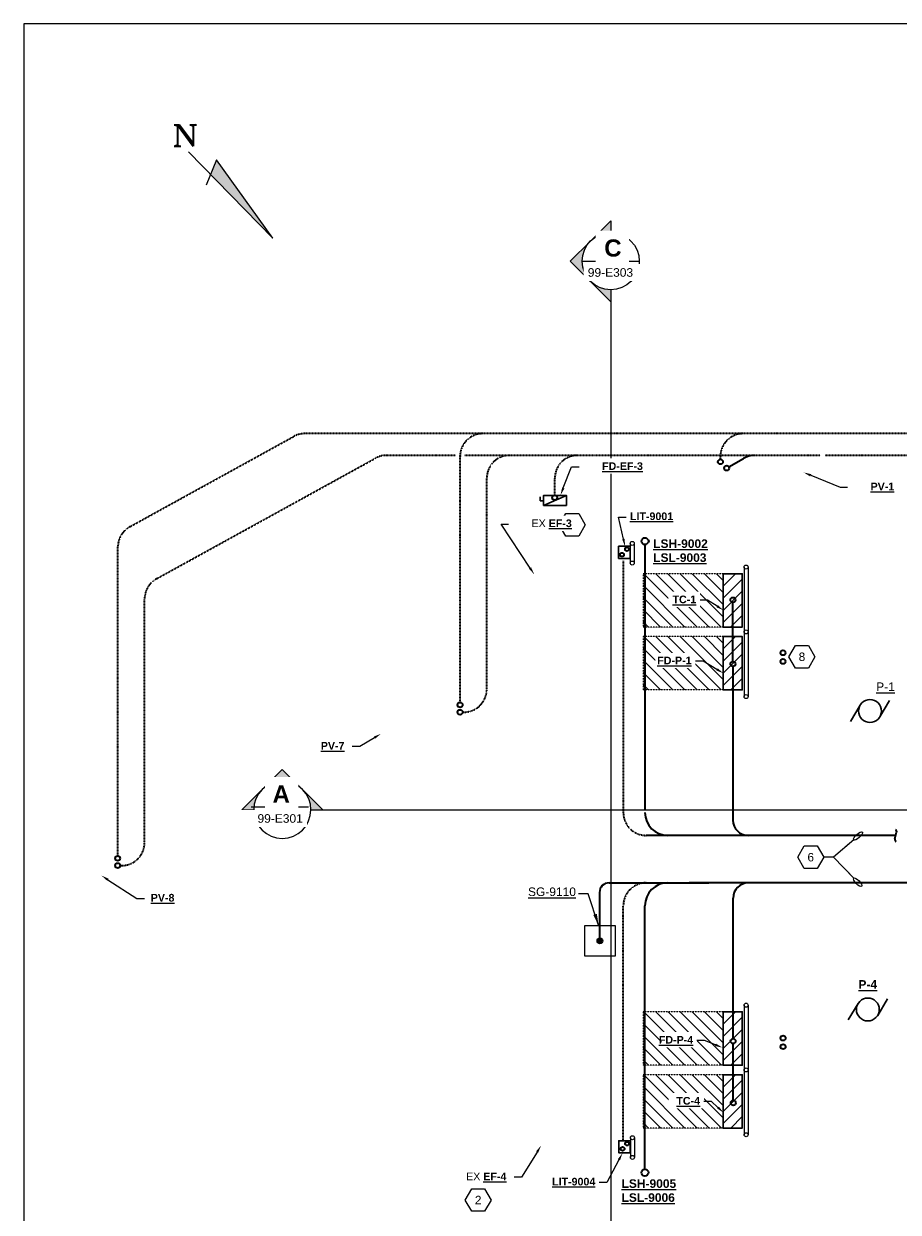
# Model space of a CAD drawing. Header units: inches. Extents: x -149 to 1285, y -115 to 968.
# Tile 2 of 5: x -149 to 310, y 345 to 968. Entities that reach past the tile are written whole.
import ezdxf
from ezdxf import colors
from ezdxf.entities.mleader import LeaderData, LeaderLine
from ezdxf.enums import TextEntityAlignment as Align
from ezdxf.math import Vec2, Vec3

# ---------------------------------------------------------------- set-up
doc = ezdxf.new("R2010")
doc.units = ezdxf.units.IN
doc.header["$LTSCALE"] = 0.5
doc.header["$MEASUREMENT"] = 0
doc.linetypes.add('DASHED2', pattern=[0.375, 0.25, -0.125])
doc.linetypes.add('HIDDEN2', pattern=[0.1875, 0.125, -0.0625])
doc.layers.get('0').update_dxf_attribs({"color": 8})
for name, color, linetype in [('E-ANNO-TEXT', 2, 'Continuous'), ('E-PANEL SUPPORTS', 40, 'Continuous'), ('E-PANEL-SUPPORTS-PATH', 40, 'Continuous')]:
    doc.layers.add(name, color=color, linetype=linetype)
for name, color, linetype, lineweight in [('E-POWR-CIRC', 83, 'Continuous', 35), ('E-POWR-MOTR', 1, 'Continuous', 30), ('E-POWR-PBOX', 4, 'Continuous', 40), ('G-ANNO-SYMB', 1, 'Continuous', 18)]:
    doc.layers.add(name, color=color, linetype=linetype, lineweight=lineweight)
doc.layers.add('G-ANNO-VPT', color=1, linetype='Continuous', lineweight=18, plot=False)
doc.styles.add('Arial', font='arial.ttf', dxfattribs={"height": 0.09375})
doc.styles.add('Arial_B', font='arialbd.ttf', dxfattribs={"height": 9})
doc.styles.add('Bwsc Civil North Arrow', font='romant.shx', dxfattribs={"width": 1.222222, "height": 0.023438})
doc.styles.get("Standard").update_dxf_attribs({"font": 'arial.ttf'})
doc.dimstyles.get("Standard").update_dxf_attribs({"dimtxt": 0.18, "dimasz": 0.18, "dimexe": 0.18, "dimexo": 0.0625, "dimgap": 0.09, "dimtad": 0, "dimtih": 1, "dimtoh": 1, "dimdec": 4, "dimzin": 0, "dimdsep": 46, "dimtxsty": 'Standard', "dimcen": 0.09, "dimadec": 0, "dimazin": 0, "dimtfac": 1, "dimtdec": 4, "dimtofl": 0, "dimtmove": 0, "dimatfit": 3, "dimfxl": 1, "dimtolj": 1, "dimtzin": 0, "dimarcsym": 0})

# ---------------------------------------------------------------- blocks, each defined once
blk = doc.blocks.new('Section - Section Head - Filled-1120936-MECHANICAL HVAC UPPER LEVEL PLAN Copy 1')
at = {"layer": 'G-ANNO-SYMB'}
h = blk.add_hatch(color=256, dxfattribs=at)
edge = h.paths.add_edge_path()
edge.add_line((-0.533, 0.221), (-0.313, 0.442))
edge.add_line((-0.313, 0.442), (-0.092, 0.221))
edge.add_arc((-0.313, 0), 0.312, 45, 135)
h = blk.add_hatch(color=256, dxfattribs=at)
edge = h.paths.add_edge_path()
edge.add_line((-0.092, 0.221), (0.129, 0))
edge.add_line((0.129, 0), (0, 0))
edge.add_arc((-0.313, 0), 0.313, 0, 45)
edge = h.paths.add_edge_path()
edge.add_line((-0.625, 0), (-0.754, 0))
edge.add_line((-0.754, 0), (-0.533, 0.221))
edge.add_arc((-0.312, 0), 0.313, 135, 180)
for p, q in [((-0.313, 0.442), (-0.533, 0.221)), ((-0.092, 0.221), (-0.313, 0.442)), ((-0.533, 0.221), (-0.754, 0)), ((0.129, 0), (-0.092, 0.221)), ((-0.754, 0), (-0.625, 0)), ((0, 0), (0.129, 0))]:
    blk.add_line(p, q, dxfattribs=at)
for radius, start, end in [(0.313, 360, 180), (0.312, 180, 0)]:
    blk.add_arc((-0.313, 0), radius, start, end, dxfattribs=at)
blk = doc.blocks.new('_TagHexagon')
at = {"transparency": 16777216}
blk.add_lwpolyline([(-0.144, 0), (-0.072, 0.125), (0.072, 0.125), (0.144, 0), (0.072, -0.125), (-0.072, -0.125)], close=True, dxfattribs=at)
at = {"transparency": 16777216, "style": 'Arial'}
blk.add_attdef('TAGNUMBER', text='', height=0.0938, dxfattribs=at).set_placement((0, -0.047), align=Align.CENTER)
blk = doc.blocks.new('*U100')
for p, q in [((-10.3, 6.2), (-20.6, -11)), ((10.3, -6.2), (20.6, 11))]:
    blk.add_line(p, q)
blk.add_circle((0, 0), 12)
blk.add_attdef('HORSEPOWER', text='', height=4.5).set_placement((0, 0), align=Align.MIDDLE_CENTER)
blk = doc.blocks.new('tilde')
blk.add_line((-0.0073, -0.0274), (0.0073, 0.0274))
for centre, start, end in [((-0.0088, 0.0317), 345.00322, 70.94689), ((0.0087, -0.0317), 164.99843, 250.9421)]:
    blk.add_arc(centre, 0.0167, start, end)
blk = doc.blocks.new('Loop_0.3')
blk.add_line((0, 0), (-1, 0))
blk.add_ellipse((0.5, 0), major_axis=(0.5, 0), ratio=0.333341)

msp = doc.modelspace()

# ---------------------------------------------------------------- hatches: boundary and pattern name
at = {"layer": 'E-PANEL-SUPPORTS-PATH', "linetype": 'HIDDEN2'}
h = msp.add_hatch(dxfattribs=at)
h.set_pattern_fill('ANSI31', color=256, scale=36, angle=270)
h.set_pattern_definition([(315, (800.2906, 1291.0832), (3.18198, 3.18198), [])])
h.paths.add_polyline_path([(218.31, 652.13), (218.31, 680.13), (176.31, 680.13), (176.31, 652.13)])
h = msp.add_hatch(dxfattribs=at)
h.set_pattern_fill('ANSI31', color=256, scale=36, angle=270)
h.set_pattern_definition([(315, (800.2906, 1258.1036), (3.18198, 3.18198), [])])
h.paths.add_polyline_path([(218.31, 619.16), (218.31, 647.15), (176.31, 647.15), (176.31, 619.16)])
h = msp.add_hatch(dxfattribs=at)
h.set_pattern_fill('ANSI31', color=256, scale=36, angle=270)
h.set_pattern_definition([(315, (800.3284, 1061.3832), (3.18198, 3.18198), [])])
h.paths.add_polyline_path([(218.35, 422.43), (218.35, 450.43), (176.35, 450.43), (176.35, 422.43)])
h = msp.add_hatch(dxfattribs=at)
h.set_pattern_fill('ANSI31', color=256, scale=36, angle=270)
h.set_pattern_definition([(315, (800.3284, 1028.4036), (3.18198, 3.18198), [])])
h.paths.add_polyline_path([(218.35, 389.46), (218.35, 417.45), (176.35, 417.45), (176.35, 389.46)])
at = {"layer": 'E-POWR-PBOX', "lineweight": 5}
h = msp.add_hatch(dxfattribs=at)
h.set_pattern_fill('ANSI31', color=256, scale=36, angle=360)
h.set_pattern_definition([(45, (-898.1768, 2.619), (-3.18198, 3.18198), [])])
h.paths.add_polyline_path([(218.31, 652.13), (228.31, 652.13), (228.31, 680.13), (218.31, 680.13)])
h = msp.add_hatch(dxfattribs=at)
h.set_pattern_fill('ANSI31', color=256, scale=36, angle=360)
h.set_pattern_definition([(45, (-898.1768, -30.3606), (-3.18198, 3.18198), [])])
h.paths.add_polyline_path([(218.31, 619.16), (228.31, 619.16), (228.31, 647.15), (218.31, 647.15)])
h = msp.add_hatch(dxfattribs=at)
h.set_pattern_fill('ANSI31', color=256, scale=36, angle=360)
h.set_pattern_definition([(45, (-898.139, -227.081), (-3.18198, 3.18198), [])])
h.paths.add_polyline_path([(218.35, 422.43), (228.35, 422.43), (228.35, 450.43), (218.35, 450.43)])
h = msp.add_hatch(dxfattribs=at)
h.set_pattern_fill('ANSI31', color=256, scale=36, angle=360)
h.set_pattern_definition([(45, (-898.139, -260.0605), (-3.18198, 3.18198), [])])
h.paths.add_polyline_path([(218.35, 389.46), (228.35, 389.46), (228.35, 417.45), (218.35, 417.45)])
at = {"layer": 'G-ANNO-SYMB'}
msp.add_hatch(color=256, dxfattribs=at).paths.add_polyline_path([(153.7, 486.15), (154.08, 486.2), (154.45, 486.35), (154.76, 486.59), (154.99, 486.9), (155.14, 487.26), (155.2, 487.65), (155.14, 488.04), (154.99, 488.4), (154.76, 488.71), (154.45, 488.95), (154.08, 489.1), (153.7, 489.15), (153.31, 489.1), (152.95, 488.95), (152.63, 488.71), (152.4, 488.4), (152.25, 488.04), (152.2, 487.65), (152.25, 487.26), (152.4, 486.9), (152.63, 486.59), (152.95, 486.35), (153.31, 486.2)])

# ---------------------------------------------------------------- linework, layer by layer
at = {"layer": 'E-PANEL SUPPORTS', "flags": 128}
for points in [[(169.61, 696.03), (169.61, 685.65)], [(229.31, 683.62), (229.31, 615.66)], [(231.4, 683.62), (231.4, 615.66)], [(229.35, 453.92), (229.35, 385.96)], [(231.44, 453.92), (231.44, 385.96)], [(169.71, 384.42), (169.71, 374.03)], [(171.79, 384.42), (171.79, 374.03)]]:
    msp.add_lwpolyline(points, dxfattribs=at)
at = {"layer": 'E-PANEL SUPPORTS'}
for centre in [(170.64, 696.03), (170.64, 685.71), (230.36, 683.62), (230.36, 649.64), (230.36, 615.66), (230.39, 453.92), (230.39, 419.94), (230.39, 385.96), (170.75, 384.42), (170.75, 374.1)]:
    msp.add_circle(centre, 1.05, dxfattribs=at)
at = {"layer": 'E-PANEL-SUPPORTS-PATH', "linetype": 'HIDDEN2'}
for p, q in [((218.31, 680.13), (176.31, 680.13)), ((176.31, 680.13), (176.31, 652.13)), ((218.31, 652.13), (176.31, 652.13)), ((218.31, 647.15), (176.31, 647.15)), ((176.31, 647.15), (176.31, 619.16)), ((218.31, 619.16), (176.31, 619.16)), ((218.35, 450.43), (176.35, 450.43)), ((176.35, 450.43), (176.35, 422.43)), ((218.35, 422.43), (176.35, 422.43)), ((218.35, 417.45), (176.35, 417.45)), ((176.35, 417.45), (176.35, 389.46)), ((218.35, 389.46), (176.35, 389.46))]:
    msp.add_line(p, q, dxfattribs=at)
at = {"layer": 'E-POWR-CIRC', "linetype": 'DASHED2'}
for p, q in [((-92.92, 704.74), (-6.9, 752.09)), ((482.15, 753.57), (-1.11, 753.57)), ((78.01, 742.18), (41.77, 742.18)), ((80.31, 612.99), (80.31, 742.18)), ((269.26, 742.18), (82.73, 742.18)), ((216.87, 740.15), (216.87, 742.26)), ((318.61, 742.18), (271.89, 742.18)), ((-78.93, 677.45), (35.98, 740.69)), ((94.35, 619.55), (94.35, 730.18)), ((-99.13, 532.57), (-99.13, 694.23)), ((165.96, 686.86), (165.96, 554.92)), ((-85.14, 539.12), (-85.14, 666.93)), ((165.96, 382.87), (165.96, 506.07))]:
    msp.add_line(p, q, dxfattribs=at)
at = {"layer": 'E-POWR-CIRC'}
for p, q in [((221.32, 736.14), (228.97, 740.57)), ((223.45, 634.11), (223.45, 665.11)), ((223.45, 631.49), (223.45, 550.92)), ((81.71, 607.55), (82.35, 607.55)), ((308.89, 542.92), (177.96, 542.92)), ((-97.78, 527.12), (-97.14, 527.12)), ((158.46, 518.06), (210.87, 518.03)), ((422.72, 518.03), (200.56, 518.03)), ((153.46, 513.06), (153.46, 487.63)), ((223.53, 436.31), (223.53, 510.03)), ((223.65, 404.01), (223.65, 433.44))]:
    msp.add_line(p, q, dxfattribs=at)
for centre, radius in [((216.91, 738.79), 1.31), ((220.19, 735.48), 1.31), ((130, 719.99), 1.31), ((165.28, 690.06), 1), ((223.45, 666.42), 1.31), ((249.72, 638.64), 1.31), ((223.45, 632.8), 1.31), ((249.72, 634.12), 1.31), ((80.34, 611.31), 1.31), ((80.34, 607.52), 1.31), ((-99.26, 530.89), 1.31), ((-99.26, 527.1), 1.31), ((223.57, 435.07), 1.31), ((249.74, 436.67), 1.31), ((249.74, 432.15), 1.31), ((223.65, 402.7), 1.31), ((167.94, 381.34), 1)]:
    msp.add_circle(centre, radius, dxfattribs=at)
at = {"layer": 'E-POWR-CIRC', "linetype": 'DASHED2'}
for centre, start, end in [((-1.11, 741.57), 90, 118.82771), ((92.31, 741.57), 90, 180), ((228.87, 741.57), 90, 180), ((41.77, 730.18), 90, 118.82771), ((106.35, 730.18), 90, 180), ((142.05, 730.18), 90, 180), ((-87.13, 694.23), 118.82771, 180), ((-73.14, 666.93), 118.82771, 180), ((82.35, 619.55), 270, 0), ((177.96, 554.92), 180, 270), ((-97.14, 539.12), 270, 0), ((177.96, 506.07), 90, 180)]:
    msp.add_arc(centre, 12, start, end, dxfattribs=at)
at = {"layer": 'E-POWR-CIRC'}
for centre, radius, start, end in [((234.98, 730.18), 12, 90, 120.06467), ((189.3, 554.92), 12, 180, 270), ((231.45, 550.92), 8, 180, 270), ((158.46, 513.06), 5, 90, 179.99613), ((189.3, 506.07), 12, 90, 180), ((231.53, 510.03), 8, 90, 180)]:
    msp.add_arc(centre, radius, start, end, dxfattribs=at)
at = {"layer": 'E-POWR-PBOX', "lineweight": 30}
for p, q in [((122.37, 720.37), (122.37, 718.37)), ((124.12, 718.37), (122.37, 718.37)), ((124.12, 715.91), (136.12, 721.16))]:
    msp.add_line(p, q, dxfattribs=at)
for points in [[(136.12, 715.91), (136.12, 721.16), (124.12, 721.16), (124.12, 715.91)], [(169.53, 694.49), (163.5, 694.49), (163.5, 688.18), (169.53, 688.18)], [(218.31, 652.13), (228.31, 652.13), (228.31, 680.13), (218.31, 680.13)], [(218.31, 619.16), (228.31, 619.16), (228.31, 647.15), (218.31, 647.15)], [(218.35, 422.43), (228.35, 422.43), (228.35, 450.43), (218.35, 450.43)], [(218.35, 389.46), (228.35, 389.46), (228.35, 417.45), (218.35, 417.45)], [(169.63, 382.87), (163.61, 382.87), (163.61, 376.56), (169.63, 376.56)]]:
    msp.add_lwpolyline(points, close=True, dxfattribs=at)
at = {"layer": 'G-ANNO-SYMB'}
for p, q in [((-62.1, 901.28), (-17.89, 856.07)), ((-47.51, 897.03), (-52.81, 883.76)), ((-17.89, 856.07), (-47.51, 897.03)), ((144.37, 843.92), (174.37, 843.92)), ((159.37, 828.91), (159.37, 203.23)), ((0.8, 557.66), (-29.2, 557.66)), ((2.13, 556.33), (757.17, 556.33))]:
    msp.add_line(p, q, dxfattribs=at)
at = {"layer": 'G-ANNO-SYMB', "flags": 128}
msp.add_lwpolyline([(145.7, 495.65), (161.7, 495.65), (161.7, 479.65), (145.7, 479.65)], close=True, dxfattribs=at)
at = {"layer": 'G-ANNO-SYMB'}
msp.add_circle((153.7, 487.65), 1.5, dxfattribs=at)
at = {"layer": 'G-ANNO-SYMB', "extrusion": (0, 0, -1)}
msp.add_solid([(50.54, 889.45), (17.89, 856.07), (47.51, 897.03)], dxfattribs=at)
at = {"layer": 'G-ANNO-VPT'}
msp.add_lwpolyline([(-148.52, -115.2), (1285.48, -115.2), (1285.48, 968.44), (-148.52, 968.44)], close=True, dxfattribs=at)

# ---------------------------------------------------------------- block references
at = {"layer": 'E-ANNO-TEXT', "xscale": 47.232, "yscale": 47.232, "zscale": 47.232}
for p, values in [((139.16, 705.76), {'TAGNUMBER': '2'}), ((259.67, 636.58), {'TAGNUMBER': '8'}), ((264.28, 531.51), {'TAGNUMBER': '6'}), ((89.82, 351.76), {'TAGNUMBER': '2'})]:
    msp.add_blockref('_TagHexagon', p, dxfattribs=at).add_auto_attribs(values)
at = {"layer": 'E-POWR-CIRC', "xscale": 64, "yscale": 64, "zscale": 64}
msp.add_blockref('tilde', (308.86, 542.8), dxfattribs=at)
at = {"layer": 'G-ANNO-SYMB', "extrusion": (0, 0, -1), "yscale": 47.99999999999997, "zscale": 47.99999999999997}
for p, xscale, rotation in [((-159.37, 828.92), 47.99999999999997, 270.0000000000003), ((-2.13, 556.33), -47.99999999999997, 359.9999999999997)]:
    msp.add_blockref('Section - Section Head - Filled-1120936-MECHANICAL HVAC UPPER LEVEL PLAN Copy 1', p, dxfattribs=dict(at, xscale=xscale, rotation=rotation))

# ---------------------------------------------------------------- texts
at = {"layer": 'G-ANNO-SYMB', "style": 'Bwsc Civil North Arrow', "width": 1.222222}
msp.add_text('N', height=11.25, dxfattribs=at).set_placement((-63.81, 909.88), align=Align.MIDDLE_CENTER)

# ---------------------------------------------------------------- leaders
at = {"layer": 'E-ANNO-TEXT', "linetype": 'ByBlock'}
for points in [[(286.81, 540.64), (276.29, 531.48), (271.19, 531.45)], [(286.81, 520.51), (276.29, 531.55), (271.19, 531.58)]]:
    msp.add_leader(points, dimstyle='Standard', override={"dimasz": 6, "dimgap": 0.09, "dimtad": 0, "dimldrblk": 'Loop_0.3'}, dxfattribs=at)

# ---------------------------------------------------------------- next in the draw order: texts
at = {"layer": 'E-ANNO-TEXT', "linetype": 'ByBlock', "char_height": 4.5, "attachment_point": 1, "line_spacing_factor": 0.976953, "style": 'Arial', "bg_fill": 3, "box_fill_scale": 1.5, "bg_fill_color": 256, "bg_fill_transparency": 0}
for s, insert, width in [('{\\LP-1}', (298.6, 623.11), 9.2414), ('{\\LSG-9110}', (115.97, 515.63), 26.6289), ('{\\fArial|b1|i0|c0|p34;\\LP-4}', (289.27, 467.05), 14.5362)]:
    msp.add_mtext(s, dxfattribs=dict(at, insert=insert, width=width))
at = {"layer": 'G-ANNO-SYMB', "bg_fill": 3, "box_fill_scale": 1.5, "bg_fill_color": 256, "bg_fill_transparency": 0}
for s, insert, char_height, width, attachment_point, style in [('C', (155.96, 855.38), 9, 8.484, 1, 'Arial_B'), ('99-E303', (147.33, 840.3), 4.5, 30.3, 1, 'Arial'), ('A', (-8.95, 569.12), 9, 8.484, 3, 'Arial_B'), ('99-E301', (-2.16, 554.05), 4.5, 30.3, 3, 'Arial')]:
    msp.add_mtext(s, dxfattribs=dict(at, insert=insert, char_height=char_height, width=width, attachment_point=attachment_point, style=style))

# ---------------------------------------------------------------- next in the draw order: leaders
at = {"layer": 'E-ANNO-TEXT', "linetype": 'ByBlock'}
ml = msp.add_multileader_mtext('Standard', dxfattribs=at)
ml.set_content('\\pxi2;{\\fArial|b1|i0|c0|p34;\\LFD-EF-3}', color=256)
ml.set_leader_properties()
ml.build(insert=Vec2(0, 0))
ml.multileader.update_dxf_attribs({"dogleg_length": 4})
ctx = ml.context
ctx.base_point, ctx.landing_gap_size, ctx.plane_origin = Vec3(142.83, 736.13), 4, Vec3(140.03, 769.46)
notes = []
notes.append((ctx, [(1, (1, 1, 0), (138.83, 736.13), (1, 0), 4, [(0, [(133.02, 721.34)], 0, [])])]))
ctx.mtext.insert, ctx.mtext.defined_height, ctx.mtext.flow_direction = Vec3(146.83, 738.53), 2.05, 5
ctx.mtext.has_bg_fill, ctx.mtext.bg_color, ctx.mtext.bg_scale_factor, ctx.mtext.bg_transparency, ctx.mtext.use_window_bg_color = 1, -1027028792, 1.5, 0, 1
ml = msp.add_multileader_mtext('Standard', dxfattribs=at)
ml.set_content('\\pxi2;{\\fArial|b1|i0|c0|p34;\\LPV-1}', color=256)
ml.set_leader_properties()
ml.build(insert=Vec2(0, 0))
ml.multileader.update_dxf_attribs({"dogleg_length": 4})
ctx = ml.context
ctx.base_point, ctx.landing_gap_size, ctx.plane_origin = Vec3(283.64, 725.45), 4, Vec3(322.76, 805.96)
notes.append((ctx, [(1, (1, 1, 0), (279.64, 725.45), (1, 0), 4, [(0, [(260.55, 733.22)], 0, [])])]))
ctx.mtext.insert, ctx.mtext.defined_height, ctx.mtext.flow_direction = Vec3(287.64, 727.85), 2.05, 5
ctx.mtext.has_bg_fill, ctx.mtext.bg_color, ctx.mtext.bg_scale_factor, ctx.mtext.bg_transparency, ctx.mtext.use_window_bg_color = 1, -1027028792, 1.5, 0, 1
ml = msp.add_multileader_mtext('Standard', dxfattribs=at)
ml.set_content('\\pxi2;EX {\\fArial|b1|i0|c0|p34;\\LEF-3}', color=256)
ml.set_leader_properties()
ml.build(insert=Vec2(0, 0))
ml.multileader.update_dxf_attribs({"dogleg_length": 4})
ctx = ml.context
ctx.base_point, ctx.landing_gap_size, ctx.plane_origin = Vec3(105.82, 706.16), 4, Vec3(140.03, 733.16)
notes.append((ctx, [(1, (1, 1, 0), (101.82, 706.16), (1, 0), 4, [(0, [(119.26, 679.74)], 0, [])])]))
ctx.mtext.insert, ctx.mtext.defined_height, ctx.mtext.flow_direction = Vec3(109.82, 708.56), 2.05, 5
ctx.mtext.has_bg_fill, ctx.mtext.bg_color, ctx.mtext.bg_scale_factor, ctx.mtext.bg_transparency, ctx.mtext.use_window_bg_color = 1, -1027028792, 1.5, 0, 1
ml = msp.add_multileader_mtext('Standard', dxfattribs=at)
ml.set_content('{\\fArial|b1|i0|c0|p34;\\LLIT-9001}', color=256)
ml.set_leader_properties()
ml.build(insert=Vec2(0, 0))
ml.multileader.update_dxf_attribs({"dogleg_length": 4})
ctx = ml.context
ctx.base_point, ctx.plane_origin = Vec3(167.46, 709.84), Vec3(111.81, 691.64)
notes.append((ctx, [(1, (1, 1, 0), (163.46, 709.84), (1, 0), 4, [(0, [(166.88, 694.41)], 0, [])])]))
ctx.mtext.insert, ctx.mtext.width, ctx.mtext.defined_height, ctx.mtext.flow_direction = Vec3(169.46, 712.24), 24.5214, 5.49, 5
ctx.mtext.has_bg_fill, ctx.mtext.bg_color, ctx.mtext.bg_scale_factor, ctx.mtext.bg_transparency, ctx.mtext.use_window_bg_color = 1, -1027028792, 1.5, 0, 1
ml = msp.add_multileader_mtext('Standard', dxfattribs=at)
ml.set_content('{\\fArial|b1|i0|c0|p34;\\LTC-1}', color=256)
ml.set_leader_properties()
ml.build(insert=Vec2(0, 0))
ml.multileader.update_dxf_attribs({"dogleg_length": 4})
ctx = ml.context
ctx.base_point, ctx.plane_origin = Vec3(190.8, 666.25), Vec3(200.85, 646.78)
ctx.text_align_type = 2
notes.append((ctx, [(1, (1, 1, 0), (210.19, 666.25), (-1, 0), 4, [(0, [(218.55, 660.92)], 0, [])])]))
ctx.mtext.insert, ctx.mtext.width, ctx.mtext.defined_height, ctx.mtext.alignment, ctx.mtext.flow_direction = Vec3(204.19, 668.65), 12.5919, 5.71, 3, 5
ctx.mtext.has_bg_fill, ctx.mtext.bg_color, ctx.mtext.bg_scale_factor, ctx.mtext.bg_transparency, ctx.mtext.use_window_bg_color = 1, -1027028792, 1.5, 0, 1
ml = msp.add_multileader_mtext('Standard', dxfattribs=at)
ml.set_content('{\\fArial|b1|i0|c0|p34;\\LFD-P-1}', color=256)
ml.set_leader_properties()
ml.build(insert=Vec2(0, 0))
ml.multileader.update_dxf_attribs({"dogleg_length": 4})
ctx = ml.context
ctx.base_point, ctx.plane_origin = Vec3(183.08, 634.23), Vec3(201.55, 627.44)
ctx.text_align_type = 2
notes.append((ctx, [(1, (1, 1, 0), (207.76, 634.23), (-1, 0), 4, [(0, [(218.55, 627.92)], 0, [])])]))
ctx.mtext.insert, ctx.mtext.width, ctx.mtext.defined_height, ctx.mtext.alignment, ctx.mtext.flow_direction = Vec3(201.76, 636.63), 16.9505, 4.85, 3, 5
ctx.mtext.has_bg_fill, ctx.mtext.bg_color, ctx.mtext.bg_scale_factor, ctx.mtext.bg_transparency, ctx.mtext.use_window_bg_color = 1, -1027028792, 1.5, 0, 1
ml = msp.add_multileader_mtext('Standard', dxfattribs=at)
ml.set_content('{\\fArial|b1|i0|c0|p34;\\LPV-7}', color=256)
ml.set_leader_properties()
ml.build(insert=Vec2(0, 0))
ml.multileader.update_dxf_attribs({"dogleg_length": 4})
ctx = ml.context
ctx.base_point, ctx.landing_gap_size, ctx.plane_origin = Vec3(3.93, 589.51), 4, Vec3(35.2, 598.65)
ctx.text_align_type = 2
notes.append((ctx, [(0, (1, 1, 0), (27.7, 589.51), (-1, 0), 4, [(0, [(38.83, 596.23)], 0, [])])]))
ctx.mtext.insert, ctx.mtext.alignment, ctx.mtext.flow_direction = Vec3(19.7, 591.91), 3, 5
ctx.mtext.has_bg_fill, ctx.mtext.bg_color, ctx.mtext.bg_scale_factor, ctx.mtext.bg_transparency, ctx.mtext.use_window_bg_color = 1, -1027028792, 1.5, 0, 1
ml = msp.add_multileader_mtext('Standard', dxfattribs=at)
ml.set_content('{\\fArial|b1|i0|c0|p34;\\LPV-8}', color=256)
ml.set_leader_properties()
ml.build(insert=Vec2(0, 0))
ml.multileader.update_dxf_attribs({"dogleg_length": 4})
ctx = ml.context
ctx.base_point, ctx.landing_gap_size, ctx.plane_origin = Vec3(-85.26, 509.86), 4, Vec3(-51.5, 518.62)
ctx.text_align_type = 2
notes.append((ctx, [(1, (1, 1, 0), (-89.26, 509.86), (1, 0), 4, [(0, [(-107.78, 521.88)], 0, [])])]))
ctx.mtext.insert, ctx.mtext.alignment, ctx.mtext.flow_direction = Vec3(-69.49, 512.26), 3, 5
ctx.mtext.has_bg_fill, ctx.mtext.bg_color, ctx.mtext.bg_scale_factor, ctx.mtext.bg_transparency, ctx.mtext.use_window_bg_color = 1, -1027028792, 1.5, 0, 1
ml = msp.add_multileader_mtext('Standard', dxfattribs=at)
ml.set_content('{\\fArial|b1|i0|c0|p34;\\LFD-P-4}', color=256)
ml.set_leader_properties()
ml.build(insert=Vec2(0, 0))
ml.multileader.update_dxf_attribs({"dogleg_length": 4})
ctx = ml.context
ctx.base_point, ctx.plane_origin = Vec3(183.15, 435.38), Vec3(187.06, 427.98)
ctx.text_align_type = 2
notes.append((ctx, [(1, (1, 1, 0), (208.61, 435.38), (-1, 0), 4, [(0, [(218.03, 431.65)], 0, [])])]))
ctx.mtext.insert, ctx.mtext.width, ctx.mtext.defined_height, ctx.mtext.alignment, ctx.mtext.flow_direction = Vec3(202.61, 437.78), 14.5362, 8.06, 3, 5
ctx.mtext.has_bg_fill, ctx.mtext.bg_color, ctx.mtext.bg_scale_factor, ctx.mtext.bg_transparency, ctx.mtext.use_window_bg_color = 1, -1027028792, 1.5, 0, 1
ml = msp.add_multileader_mtext('Standard', dxfattribs=at)
ml.set_content('{\\fArial|b1|i0|c0|p34;\\LTC-4}', color=256)
ml.set_leader_properties()
ml.build(insert=Vec2(0, 0))
ml.multileader.update_dxf_attribs({"dogleg_length": 4})
ctx = ml.context
ctx.base_point, ctx.plane_origin = Vec3(192.03, 403.4), Vec3(189.9, 391.29)
ctx.text_align_type = 2
notes.append((ctx, [(1, (1, 1, 0), (212.2, 403.4), (-1, 0), 4, [(0, [(218.55, 397.57)], 0, [])])]))
ctx.mtext.insert, ctx.mtext.width, ctx.mtext.defined_height, ctx.mtext.alignment, ctx.mtext.flow_direction = Vec3(206.2, 405.8), 14.5362, 5.49, 3, 5
ctx.mtext.has_bg_fill, ctx.mtext.bg_color, ctx.mtext.bg_scale_factor, ctx.mtext.bg_transparency, ctx.mtext.use_window_bg_color = 1, -1027028792, 1.5, 0, 1
ml = msp.add_multileader_mtext('Standard', dxfattribs=at)
ml.set_content('EX {\\fArial|b1|i0|c0|p34;\\LEF-4}', color=256)
ml.set_leader_properties()
ml.build(insert=Vec2(0, 0))
ml.multileader.update_dxf_attribs({"dogleg_length": 4})
ctx = ml.context
ctx.base_point, ctx.landing_gap_size, ctx.plane_origin = Vec3(80.09, 363.72), 4, Vec3(128.96, 418.95)
ctx.text_align_type = 2
notes.append((ctx, [(0, (1, 1, 0), (112.63, 363.72), (-1, 0), 4, [(0, [(122.85, 380.35)], 0, [])])]))
ctx.mtext.insert, ctx.mtext.alignment, ctx.mtext.flow_direction = Vec3(104.63, 366.12), 3, 5
ctx.mtext.has_bg_fill, ctx.mtext.bg_color, ctx.mtext.bg_scale_factor, ctx.mtext.bg_transparency, ctx.mtext.use_window_bg_color = 1, -1027028792, 1.5, 0, 1
for ctx, leaders in notes:
    for number, flags, end, landing, length, lines in leaders:
        leader = LeaderData()
        leader.index, (leader.has_last_leader_line, leader.has_dogleg_vector, leader.attachment_direction) = number, flags
        leader.last_leader_point, leader.dogleg_vector, leader.dogleg_length = Vec3(end), Vec3(landing), length
        for number, points, colour, breaks in lines:
            line = LeaderLine()
            line.index, line.vertices, line.color, line.breaks = number, Vec3.list(points), colors.encode_raw_color(colour), breaks
            leader.lines.append(line)
        ctx.leaders.append(leader)

# ---------------------------------------------------------------- next in the draw order: linework, layer by layer
at = {"layer": 'E-PANEL SUPPORTS', "flags": 128}
msp.add_lwpolyline([(171.68, 696.03), (171.68, 685.65)], dxfattribs=at)
at = {"layer": 'E-POWR-CIRC', "linetype": 'DASHED2'}
msp.add_line((130.05, 721.36), (130.05, 730.18), dxfattribs=at)
at = {"layer": 'E-POWR-CIRC'}
msp.add_circle((167.88, 693.02), 1, dxfattribs=at)

# ---------------------------------------------------------------- next in the draw order: block references
at = {"layer": 'E-POWR-MOTR', "xscale": 0.5, "yscale": 0.5, "zscale": 0.5}
for p in [(295.35, 608.13), (294.23, 451.66)]:
    msp.add_blockref('*U100', p, dxfattribs=at)

# ---------------------------------------------------------------- next in the draw order: texts
at = {"layer": 'E-ANNO-TEXT', "linetype": 'ByBlock', "insert": (181.63, 698.13), "char_height": 4.5, "width": 28.2377, "attachment_point": 1, "line_spacing_factor": 0.976953, "style": 'Arial', "bg_fill": 3, "box_fill_scale": 1.5, "bg_fill_color": 256, "bg_fill_transparency": 0}
msp.add_mtext('{\\fArial|b1|i0|c0|p34;\\LLSH-9002\\PLSL-9003}', dxfattribs=at)

# ---------------------------------------------------------------- next in the draw order: leaders
at = {"layer": 'E-ANNO-TEXT', "linetype": 'ByBlock'}
msp.add_leader([(153.01, 495.8), (147.56, 512.32), (142.46, 512.35)], dimstyle='Standard', override={"dimasz": 6, "dimgap": 0.09, "dimtad": 0}, dxfattribs=at)
ml = msp.add_multileader_mtext('Standard', dxfattribs=at)
ml.set_content('{\\fArial|b1|i0|c0|p34;\\LLIT-9004}', color=256)
ml.set_leader_properties()
ml.build(insert=Vec2(0, 0))
ml.multileader.update_dxf_attribs({"dogleg_length": 4})
ctx = ml.context
ctx.base_point, ctx.plane_origin = Vec3(127.15, 361.02), Vec3(111.91, 380.03)
ctx.text_align_type = 2
notes = []
notes.append((ctx, [(0, (1, 1, 0), (157.27, 361.02), (-1, 0), 4, [(0, [(165.56, 376.38)], 0, [])])]))
ctx.mtext.insert, ctx.mtext.width, ctx.mtext.defined_height, ctx.mtext.alignment, ctx.mtext.flow_direction = Vec3(151.27, 363.42), 24.2856, 5.49, 3, 5
ctx.mtext.has_bg_fill, ctx.mtext.bg_color, ctx.mtext.bg_scale_factor, ctx.mtext.bg_transparency, ctx.mtext.use_window_bg_color = 1, -1027028792, 1.5, 0, 1
for ctx, leaders in notes:
    for number, flags, end, landing, length, lines in leaders:
        leader = LeaderData()
        leader.index, (leader.has_last_leader_line, leader.has_dogleg_vector, leader.attachment_direction) = number, flags
        leader.last_leader_point, leader.dogleg_vector, leader.dogleg_length = Vec3(end), Vec3(landing), length
        for number, points, colour, breaks in lines:
            line = LeaderLine()
            line.index, line.vertices, line.color, line.breaks = number, Vec3.list(points), colors.encode_raw_color(colour), breaks
            leader.lines.append(line)
        ctx.leaders.append(leader)

# ---------------------------------------------------------------- next in the draw order: linework, layer by layer
at = {"layer": 'E-POWR-CIRC'}
msp.add_line((177.3, 695.36), (177.3, 556.33), dxfattribs=at)
for centre, radius in [((177.27, 697.17), 1.82), ((165.61, 378.57), 1)]:
    msp.add_circle(centre, radius, dxfattribs=at)

# ---------------------------------------------------------------- next in the draw order: texts
at = {"layer": 'E-ANNO-TEXT', "linetype": 'ByBlock', "insert": (165.05, 362.63), "char_height": 4.5, "width": 28.3516, "attachment_point": 1, "line_spacing_factor": 0.976953, "style": 'Arial', "bg_fill": 3, "box_fill_scale": 1.5, "bg_fill_color": 256, "bg_fill_transparency": 0}
msp.add_mtext('{\\fArial|b1|i0|c0|p34;\\LLSH-9005\\PLSL-9006}', dxfattribs=at)

# ---------------------------------------------------------------- next in the draw order: linework, layer by layer
at = {"layer": 'E-POWR-CIRC'}
msp.add_line((177.3, 367.97), (177.3, 506.07), dxfattribs=at)
msp.add_circle((177.27, 366.16), 1.82, dxfattribs=at)

doc.saveas('drawing.dxf')
